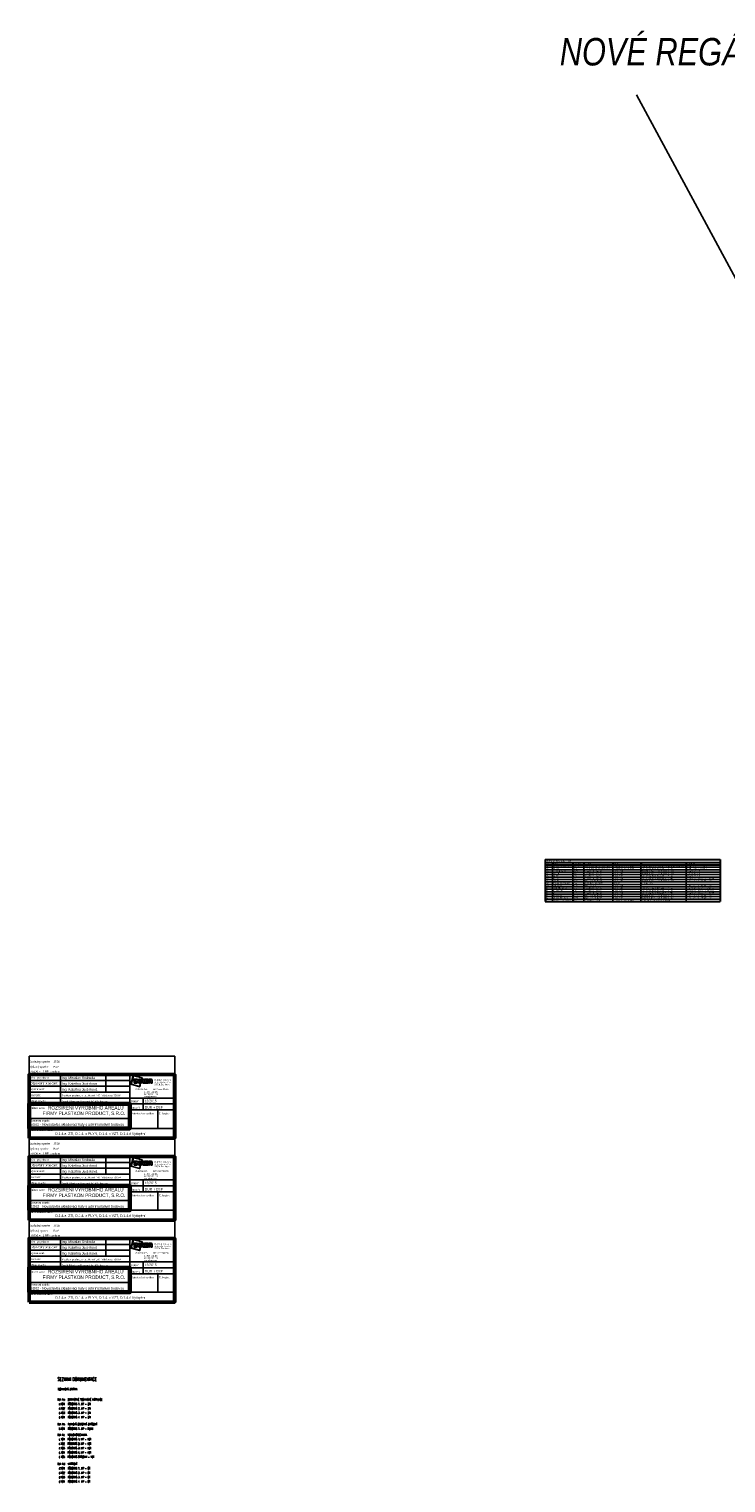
# Model space of a CAD drawing. Header units: millimetres. Extents: x 6435372 to 7248404, y 1559872 to 1886246.
# Tile 1 of 208: x 6435372 to 6506641, y 1716099 to 1864757. Entities that reach past the tile are written whole.
import ezdxf
from ezdxf.enums import TextEntityAlignment as Align

# ---------------------------------------------------------------- set-up
doc = ezdxf.new("R2010")
doc.units = ezdxf.units.MM
doc.layers.add('IN_RAZITKO', color=7, linetype='Continuous')
doc.layers.add('matrice DPS', color=122, linetype='Continuous')
doc.layers.add('LEGENDA', color=7, linetype='Continuous', lineweight=0)
doc.styles.add('ari-rom-uni', font='arial.ttf')
doc.styles.add('ARIAL', font='arial.ttf')
doc.styles.add('INDRA', font='ariali.ttf')
doc.styles.add('ROZPISKA', font='romans.shx')
doc.styles.add('TABULKY', font='isocpeur.ttf')

# ---------------------------------------------------------------- blocks, each defined once
blk = doc.blocks.new('RAZÍTKO VÝKRES')
at = {"layer": 'IN_RAZITKO'}
blk.add_hatch(color=256, dxfattribs=at).paths.add_polyline_path([(-3.87, 7.66), (-3.9, 7.53), (-3.88, 7.53), (-3.84, 7.67), (-4.74, 7.91), (-4.98, 7.02), (-4.08, 6.77), (-3.99, 7.12), (-4.02, 7.12), (-4.1, 6.8), (-4.95, 7.04), (-4.72, 7.88)])
h = blk.add_hatch(color=256, dxfattribs=at)
h.paths.add_polyline_path([(-4.69, 7.53), (-4.79, 7.53), (-4.79, 7.42), (-4.69, 7.42)])
h.paths.add_polyline_path([(-4.53, 7.53), (-4.64, 7.53), (-4.64, 7.12), (-4.53, 7.12)])
h.paths.add_polyline_path([(-4.32, 7.53), (-4.47, 7.53), (-4.47, 7.12), (-4.35, 7.12), (-4.35, 7.38), (-4.19, 7.12), (-4.07, 7.12), (-4.07, 7.53), (-4.19, 7.53), (-4.19, 7.32)])
h.paths.add_polyline_path([(-3.91, 7.53), (-4.02, 7.53), (-4.02, 7.12)])
h.paths.add_polyline_path([(-3.71, 7.53), (-3.88, 7.53), (-3.99, 7.12), (-3.89, 7.12), (-3.89, 7.28), (-3.76, 7.28), (-3.76, 7.12), (-3.64, 7.12), (-3.64, 7.26, 0.414214), (-3.71, 7.33, 0.414214), (-3.64, 7.4), (-3.64, 7.46, 0.414214)])
h.paths.add_polyline_path([(-3.76, 7.42), (-3.76, 7.36), (-3.89, 7.36), (-3.89, 7.42)], flags=16)
h.paths.add_polyline_path([(-3.25, 7.53), (-3.59, 7.53), (-3.59, 7.12), (-3.25, 7.12), (-3.25, 7.22), (-3.47, 7.22), (-3.47, 7.29), (-3.25, 7.29), (-3.25, 7.37), (-3.47, 7.37), (-3.47, 7.42), (-3.25, 7.42)])
h.paths.add_polyline_path([(-2.88, 7.53), (-3.13, 7.53, 0.414214), (-3.2, 7.46), (-3.2, 7.12), (-3.08, 7.12), (-3.08, 7.29), (-2.93, 7.29), (-2.93, 7.12), (-2.81, 7.12), (-2.81, 7.46, 0.414214)])
h.paths.add_polyline_path([(-2.93, 7.42), (-2.93, 7.36), (-3.08, 7.36), (-3.08, 7.42)], flags=16)
at = {"layer": 'IN_RAZITKO', "color": 7}
for p, q in [((-12.19, 8.01), (-12.19, 5.01)), ((-7.56, 8.01), (-7.56, 6.21)), ((-5.11, 2.65), (-5.11, 8.01)), ((-15.39, 7.41), (-5.11, 7.41)), ((-15.39, 6.81), (-5.11, 6.81)), ((-15.39, 6.21), (-5.11, 6.21)), ((-15.39, 5.61), (-5.11, 5.61)), ((-5.11, 5.61), (-0.51, 5.61)), ((-5.11, 5.01), (-0.51, 5.01)), ((-3.73, 5.61), (-3.73, 4.41)), ((-15.39, 3.51), (-5.11, 3.51)), ((-5.11, 4.41), (-0.51, 4.41)), ((-2.22, 4.41), (-2.22, 2.51))]:
    blk.add_line(p, q, dxfattribs=at)
at = {"layer": 'IN_RAZITKO'}
for p, q in [((-4.47, 7.53), (-4.32, 7.53)), ((-4.47, 7.53), (-4.47, 7.12)), ((-4.32, 7.53), (-4.19, 7.32)), ((-4.19, 7.32), (-4.19, 7.53)), ((-4.19, 7.53), (-4.07, 7.53)), ((-4.07, 7.12), (-4.07, 7.53)), ((-4.02, 7.12), (-4.02, 7.53)), ((-3.91, 7.53), (-4.02, 7.12)), ((-4.02, 7.53), (-3.91, 7.53)), ((-3.88, 7.53), (-3.99, 7.12)), ((-3.88, 7.53), (-3.9, 7.53)), ((-3.88, 7.53), (-3.71, 7.53)), ((-3.64, 7.4), (-3.64, 7.46)), ((-3.59, 7.53), (-3.59, 7.12)), ((-3.59, 7.53), (-3.25, 7.53)), ((-3.25, 7.53), (-3.25, 7.42)), ((-3.25, 7.42), (-3.25, 7.53)), ((-3.2, 7.12), (-3.2, 7.46)), ((-3.13, 7.53), (-2.88, 7.53)), ((-2.81, 7.12), (-2.81, 7.46)), ((-4.47, 7.12), (-4.35, 7.12)), ((-4.35, 7.12), (-4.35, 7.38)), ((-4.35, 7.38), (-4.19, 7.12)), ((-4.19, 7.12), (-4.07, 7.12)), ((-3.99, 7.12), (-4.02, 7.12)), ((-3.99, 7.12), (-3.89, 7.12)), ((-3.89, 7.36), (-3.89, 7.42)), ((-3.76, 7.42), (-3.89, 7.42)), ((-3.76, 7.36), (-3.89, 7.36)), ((-3.89, 7.12), (-3.89, 7.28)), ((-3.89, 7.28), (-3.76, 7.28)), ((-3.76, 7.36), (-3.76, 7.42)), ((-3.76, 7.28), (-3.76, 7.12)), ((-3.76, 7.12), (-3.64, 7.12)), ((-3.64, 7.26), (-3.64, 7.12)), ((-3.59, 7.12), (-3.25, 7.12)), ((-3.25, 7.42), (-3.47, 7.42)), ((-3.47, 7.42), (-3.47, 7.37)), ((-3.25, 7.37), (-3.47, 7.37)), ((-3.25, 7.29), (-3.47, 7.29)), ((-3.47, 7.29), (-3.47, 7.22)), ((-3.47, 7.22), (-3.25, 7.22)), ((-3.25, 7.37), (-3.25, 7.29)), ((-3.25, 7.22), (-3.25, 7.12)), ((-3.2, 7.12), (-3.08, 7.12)), ((-2.93, 7.42), (-3.08, 7.42)), ((-3.08, 7.42), (-3.08, 7.36)), ((-3.08, 7.36), (-2.93, 7.36)), ((-2.93, 7.29), (-3.08, 7.29)), ((-3.08, 7.29), (-3.08, 7.12)), ((-2.93, 7.36), (-2.93, 7.42)), ((-2.93, 7.12), (-2.93, 7.29)), ((-2.93, 7.12), (-2.81, 7.12)), ((-5.11, 2.51), (-0.51, 2.51))]:
    blk.add_line(p, q, dxfattribs=at)
at = {"layer": 'IN_RAZITKO', "lineweight": 50}
for points in [[(-15.4, 1.51), (-0.5, 1.51), (-0.5, 8.01), (-15.4, 8.01)], [(-15.39, 1.51), (-0.51, 1.51), (-0.51, 8.01), (-15.39, 8.01)]]:
    blk.add_lwpolyline(points, close=True, dxfattribs=at)
at = {"layer": 'IN_RAZITKO'}
for points in [[(-3.88, 7.53), (-3.84, 7.67), (-4.74, 7.91), (-4.98, 7.02), (-4.08, 6.77), (-3.99, 7.12)], [(-3.9, 7.53), (-3.87, 7.66), (-4.72, 7.88), (-4.95, 7.04), (-4.1, 6.8), (-4.02, 7.12)]]:
    blk.add_lwpolyline(points, dxfattribs=at)
for points in [[(-4.79, 7.42), (-4.69, 7.42), (-4.69, 7.53), (-4.79, 7.53)], [(-4.64, 7.12), (-4.53, 7.12), (-4.53, 7.53), (-4.64, 7.53)]]:
    blk.add_lwpolyline(points, close=True, dxfattribs=at)
at = {"layer": 'IN_RAZITKO', "lineweight": 60}
blk.add_lwpolyline([(-15.39, 2.51), (-5.11, 2.51), (-5.11, 5.01), (-15.39, 5.01)], close=True, dxfattribs=at)
at = {"layer": 'IN_RAZITKO'}
for centre, start, end in [((-3.71, 7.46), 0, 90), ((-3.13, 7.46), 90, 180), ((-2.88, 7.46), 0, 90), ((-3.71, 7.4), 270, 0), ((-3.71, 7.26), 0, 90)]:
    blk.add_arc(centre, 0.07, start, end, dxfattribs=at)
at = {"layer": 'IN_RAZITKO', "style": 'ARIAL'}
for s, p in [('Výškový systém   :', (-15.4, 8.9)), ('Souřadný systém :', (-15.4, 9.43)), ('± 0,000 =', (-15.4, 8.42))]:
    blk.add_text(s, height=0.2, dxfattribs=at).set_placement(p, align=Align.TOP_LEFT)
at = {"layer": 'IN_RAZITKO', "color": 3, "style": 'ARIAL'}
for s, p in [('JTSK', (-12.9, 9.43)), ('BpV', (-12.9, 8.9))]:
    blk.add_text(s, height=0.2, dxfattribs=at).set_placement(p, align=Align.TOP_LEFT)
at = {"layer": 'IN_RAZITKO', "color": 7, "style": 'ari-rom-uni', "width": 0.9}
for s, p in [('Ved. projektant:', (-15.25, 7.58)), ('Vypracoval:', (-15.25, 6.42)), ('Odpovědný projektant:', (-15.25, 7.02)), ('Investor:', (-15.25, 5.8)), ('Místo stavby:', (-15.25, 5.19)), ('Název akce:', (-15.25, 4.5)), ('Stupeň:', (-4.97, 4.51)), ('Datum:', (-4.97, 5.18)), ('Stavební objekt:', (-15.25, 3.2)), ('Autorizační razítko:', (-4.96, 3.93)), ('Č. kopie:', (-2.13, 3.93)), ('Část dokumentace:', (-15.25, 2.23))]:
    blk.add_text(s, height=0.2, dxfattribs=at).set_placement(p)
at = {"layer": 'IN_RAZITKO', "style": 'ari-rom-uni', "width": 1.3}
blk.add_text('INREA', height=0.142, dxfattribs=at).set_placement((-2.58, 7.33), align=Align.BOTTOM_LEFT)
at = {"layer": 'IN_RAZITKO', "style": 'ari-rom-uni'}
for s, p in [('                 Pro s.r.o.', (-2.58, 7.33)), ('IČ 267 83 355           DIČ CZ26783355', (-4.56, 6.4)), ('tel: 585 001 160', (-3.66, 6.12)), ('fax: 585 001 161', (-3.66, 5.9)), ('785 01 Šternberk', (-2.58, 6.88)), ('U Horní brány 31/7', (-2.58, 7.1)), ('inrea@inrea.cz', (-3.66, 5.67))]:
    blk.add_text(s, height=0.1425, dxfattribs=at).set_placement(p, align=Align.BOTTOM_LEFT)
at = {"layer": 'IN_RAZITKO', "color": 3, "style": 'ARIAL'}
blk.add_attdef('NULA', (-14.01, 8.23), '', height=0.2, dxfattribs=at)
at = {"layer": 'IN_RAZITKO', "style": 'ari-rom-uni', "width": 0.9, "flags": 12}
for tag, p, height in [('VEDOUCÍ-PROJEKTANT', (-12.05, 7.55), 0.25), ('VYPRACOVAL', (-12.05, 6.36), 0.25), ('ODPOVĚDNÝ-PROJEKTANT', (-12.05, 6.96), 0.25), ('INVESTOR', (-12.05, 5.77), 0.2), ('MÍSTO', (-12.05, 5.15), 0.25), ('DATUM', (-3.58, 5.19), 0.25), ('STUPEŇ', (-3.56, 4.47), 0.25)]:
    blk.add_attdef(tag, p, '', height=height, dxfattribs=at)
at = {"layer": 'IN_RAZITKO', "style": 'ari-rom-uni', "width": 0.95, "flags": 12}
for tag, p in [('NÁZEV-1', (-10.25, 4.44)), ('NÁZEV-2', (-10.25, 3.88))]:
    blk.add_attdef(tag, text='', height=0.35, dxfattribs=at).set_placement(p, align=Align.CENTER)
at = {"layer": 'IN_RAZITKO', "style": 'ari-rom-uni'}
for tag, p in [('OBJEKT', (-11.25, 2.85)), ('DOKUMENTACE', (-11.26, 1.84))]:
    blk.add_attdef(tag, p, '', height=0.25, dxfattribs=at)

msp = doc.modelspace()

# ---------------------------------------------------------------- linework, layer by layer
for p, q in [((6435371.6, 1757853.1), (6435371.6, 1759728)), ((6435371.6, 1759728), (6450271.3, 1759728)), ((6450271.3, 1757853.1), (6450271.3, 1759728)), ((6435371.6, 1749473.3), (6435371.6, 1751348.1)), ((6435371.6, 1751348.1), (6450271.3, 1751348.1)), ((6450271.3, 1749473.3), (6450271.3, 1751348.1)), ((6435371.6, 1741093.5), (6435371.6, 1742968.3)), ((6435371.6, 1742968.3), (6450271.3, 1742968.3)), ((6450271.3, 1741093.5), (6450271.3, 1742968.3))]:
    msp.add_line(p, q)
at = {"layer": 'matrice DPS', "color": 1, "ltscale": 400}
msp.add_line((6497483.7, 1858022.4), (6568923.8, 1725696.1), dxfattribs=at)
at = {"layer": 'matrice DPS', "lineweight": 30}
for p, q in [((6488166, 1779846.9), (6506050.1, 1779846.9)), ((6488166, 1779846.9), (6488166, 1779546.9)), ((6488166, 1779546.9), (6488166, 1779296.9)), ((6488166, 1779546.9), (6488891, 1779546.9)), ((6488891, 1779546.9), (6490991, 1779546.9)), ((6488891, 1779546.9), (6488891, 1779296.9)), ((6490991, 1779546.9), (6492111.9, 1779546.9)), ((6490991, 1779546.9), (6490991, 1779296.9)), ((6492111.9, 1779546.9), (6495086.9, 1779546.9)), ((6492111.9, 1779546.9), (6492111.9, 1779296.9)), ((6495086.9, 1779546.9), (6497936.9, 1779546.9)), ((6495086.9, 1779546.9), (6495086.9, 1779296.9)), ((6497936.9, 1779546.9), (6502575.1, 1779546.9)), ((6497936.9, 1779546.9), (6497936.9, 1779296.9)), ((6502575.1, 1779546.9), (6506050.1, 1779546.9)), ((6502575.1, 1779546.9), (6502575.1, 1779296.9)), ((6506050.1, 1779846.9), (6506050.1, 1779546.9)), ((6506050.1, 1779546.9), (6506050.1, 1779296.9)), ((6488166, 1779296.9), (6488166, 1775546.9)), ((6488166, 1779296.9), (6488891, 1779296.9)), ((6488891, 1779296.9), (6490991, 1779296.9)), ((6490991, 1779296.9), (6492111.9, 1779296.9)), ((6492111.9, 1779296.9), (6495086.9, 1779296.9)), ((6495086.9, 1779296.9), (6497936.9, 1779296.9)), ((6497936.9, 1779296.9), (6502575.1, 1779296.9)), ((6502575.1, 1779296.9), (6506050.1, 1779296.9)), ((6506050.1, 1779296.9), (6506050.1, 1775546.9)), ((6488166, 1775546.9), (6488891, 1775546.9)), ((6488891, 1775546.9), (6490991, 1775546.9)), ((6490991, 1775546.9), (6492111.9, 1775546.9)), ((6492111.9, 1775546.9), (6495086.9, 1775546.9)), ((6495086.9, 1775546.9), (6497936.9, 1775546.9)), ((6497936.9, 1775546.9), (6502575.1, 1775546.9)), ((6502575.1, 1775546.9), (6506050.1, 1775546.9))]:
    msp.add_line(p, q, dxfattribs=at)
at = {"layer": 'matrice DPS'}
for p, q in [((6488166, 1779046.9), (6488891, 1779046.9)), ((6488166, 1778796.9), (6488891, 1778796.9)), ((6488166, 1778546.9), (6488891, 1778546.9)), ((6488166, 1778296.9), (6488891, 1778296.9)), ((6488166, 1778046.9), (6488891, 1778046.9)), ((6488891, 1779296.9), (6488891, 1775546.9)), ((6488891, 1779046.9), (6490991, 1779046.9)), ((6488891, 1778796.9), (6490991, 1778796.9)), ((6488891, 1778546.9), (6490991, 1778546.9)), ((6488891, 1778296.9), (6490991, 1778296.9)), ((6488891, 1778046.9), (6490991, 1778046.9)), ((6490991, 1779296.9), (6490991, 1775546.9)), ((6490991, 1779046.9), (6492111.9, 1779046.9)), ((6490991, 1778796.9), (6492111.9, 1778796.9)), ((6490991, 1778546.9), (6492111.9, 1778546.9)), ((6490991, 1778296.9), (6492111.9, 1778296.9)), ((6490991, 1778046.9), (6492111.9, 1778046.9)), ((6492111.9, 1779296.9), (6492111.9, 1775546.9)), ((6492111.9, 1779046.9), (6495086.9, 1779046.9)), ((6492111.9, 1778796.9), (6495086.9, 1778796.9)), ((6492111.9, 1778546.9), (6495086.9, 1778546.9)), ((6492111.9, 1778296.9), (6495086.9, 1778296.9)), ((6492111.9, 1778046.9), (6495086.9, 1778046.9)), ((6495086.9, 1779296.9), (6495086.9, 1775546.9)), ((6495086.9, 1779046.9), (6497936.9, 1779046.9)), ((6495086.9, 1778796.9), (6497936.9, 1778796.9)), ((6495086.9, 1778546.9), (6497936.9, 1778546.9)), ((6495086.9, 1778296.9), (6497936.9, 1778296.9)), ((6495086.9, 1778046.9), (6497936.9, 1778046.9)), ((6497936.9, 1779296.9), (6497936.9, 1775546.9)), ((6497936.9, 1779046.9), (6502575.1, 1779046.9)), ((6497936.9, 1778796.9), (6502575.1, 1778796.9)), ((6497936.9, 1778546.9), (6502575.1, 1778546.9)), ((6497936.9, 1778296.9), (6502575.1, 1778296.9)), ((6497936.9, 1778046.9), (6502575.1, 1778046.9)), ((6502575.1, 1779296.9), (6502575.1, 1775546.9)), ((6502575.1, 1779046.9), (6506050.1, 1779046.9)), ((6502575.1, 1778796.9), (6506050.1, 1778796.9)), ((6502575.1, 1778546.9), (6506050.1, 1778546.9)), ((6502575.1, 1778296.9), (6506050.1, 1778296.9)), ((6502575.1, 1778046.9), (6506050.1, 1778046.9)), ((6488166, 1777796.9), (6488891, 1777796.9)), ((6488166, 1777546.9), (6488891, 1777546.9)), ((6488166, 1777296.9), (6488891, 1777296.9)), ((6488166, 1777046.9), (6488891, 1777046.9)), ((6488166, 1776796.9), (6488891, 1776796.9)), ((6488166, 1776546.9), (6488891, 1776546.9)), ((6488891, 1777796.9), (6490991, 1777796.9)), ((6488891, 1777546.9), (6490991, 1777546.9)), ((6488891, 1777296.9), (6490991, 1777296.9)), ((6488891, 1777046.9), (6490991, 1777046.9)), ((6488891, 1776796.9), (6490991, 1776796.9)), ((6488891, 1776546.9), (6490991, 1776546.9)), ((6490991, 1777796.9), (6492111.9, 1777796.9)), ((6490991, 1777546.9), (6492111.9, 1777546.9)), ((6490991, 1777296.9), (6492111.9, 1777296.9)), ((6490991, 1777046.9), (6492111.9, 1777046.9)), ((6490991, 1776796.9), (6492111.9, 1776796.9)), ((6490991, 1776546.9), (6492111.9, 1776546.9)), ((6492111.9, 1777796.9), (6495086.9, 1777796.9)), ((6492111.9, 1777546.9), (6495086.9, 1777546.9)), ((6492111.9, 1777296.9), (6495086.9, 1777296.9)), ((6492111.9, 1777046.9), (6495086.9, 1777046.9)), ((6492111.9, 1776796.9), (6495086.9, 1776796.9)), ((6492111.9, 1776546.9), (6495086.9, 1776546.9)), ((6495086.9, 1777796.9), (6497936.9, 1777796.9)), ((6495086.9, 1777546.9), (6497936.9, 1777546.9)), ((6495086.9, 1777296.9), (6497936.9, 1777296.9)), ((6495086.9, 1777046.9), (6497936.9, 1777046.9)), ((6495086.9, 1776796.9), (6497936.9, 1776796.9)), ((6495086.9, 1776546.9), (6497936.9, 1776546.9)), ((6497936.9, 1777796.9), (6502575.1, 1777796.9)), ((6497936.9, 1777546.9), (6502575.1, 1777546.9)), ((6497936.9, 1777296.9), (6502575.1, 1777296.9)), ((6497936.9, 1777046.9), (6502575.1, 1777046.9)), ((6497936.9, 1776796.9), (6502575.1, 1776796.9)), ((6497936.9, 1776546.9), (6502575.1, 1776546.9)), ((6502575.1, 1777796.9), (6506050.1, 1777796.9)), ((6502575.1, 1777546.9), (6506050.1, 1777546.9)), ((6502575.1, 1777296.9), (6506050.1, 1777296.9)), ((6502575.1, 1777046.9), (6506050.1, 1777046.9)), ((6502575.1, 1776796.9), (6506050.1, 1776796.9)), ((6502575.1, 1776546.9), (6506050.1, 1776546.9)), ((6488166, 1776296.9), (6488891, 1776296.9)), ((6488166, 1776046.9), (6488891, 1776046.9)), ((6488166, 1775796.9), (6488891, 1775796.9)), ((6488891, 1776296.9), (6490991, 1776296.9)), ((6488891, 1776046.9), (6490991, 1776046.9)), ((6488891, 1775796.9), (6490991, 1775796.9)), ((6490991, 1776296.9), (6492111.9, 1776296.9)), ((6490991, 1776046.9), (6492111.9, 1776046.9)), ((6490991, 1775796.9), (6492111.9, 1775796.9)), ((6492111.9, 1776296.9), (6495086.9, 1776296.9)), ((6492111.9, 1776046.9), (6495086.9, 1776046.9)), ((6492111.9, 1775796.9), (6495086.9, 1775796.9)), ((6495086.9, 1776296.9), (6497936.9, 1776296.9)), ((6495086.9, 1776046.9), (6497936.9, 1776046.9)), ((6495086.9, 1775796.9), (6497936.9, 1775796.9)), ((6497936.9, 1776296.9), (6502575.1, 1776296.9)), ((6497936.9, 1776046.9), (6502575.1, 1776046.9)), ((6497936.9, 1775796.9), (6502575.1, 1775796.9)), ((6502575.1, 1776296.9), (6506050.1, 1776296.9)), ((6502575.1, 1776046.9), (6506050.1, 1776046.9)), ((6502575.1, 1775796.9), (6506050.1, 1775796.9))]:
    msp.add_line(p, q, dxfattribs=at)

# ---------------------------------------------------------------- block references
ref = msp.add_blockref('RAZÍTKO VÝKRES', (6450771.3, 1749843.1), dxfattribs=dict(xscale=1000, yscale=1000, zscale=1000))
ref.add_attrib('VEDOUCÍ-PROJEKTANT', 'Ing. Miroslav Svoboda', (6438718.5, 1757396.4), dxfattribs={"layer": 'IN_RAZITKO', "height": 250, "style": 'ari-rom-uni', "width": 0.9})
ref.add_attrib('ODPOVĚDNÝ-PROJEKTANT', 'Ing. Kateřina Juránková', (6438718.5, 1756807.4), dxfattribs={"layer": 'IN_RAZITKO', "height": 250, "style": 'ari-rom-uni', "width": 0.9})
ref.add_attrib('VYPRACOVAL', 'Ing. Kateřina Juránková', (6438718.5, 1756206.6), dxfattribs={"layer": 'IN_RAZITKO', "height": 250, "style": 'ari-rom-uni', "width": 0.9})
ref.add_attrib('INVESTOR', 'Plastkon product, s.r.o., Hlavní 147, Mikulovice 790 84', (6438718.5, 1755617.6), dxfattribs={"layer": 'IN_RAZITKO', "height": 180, "style": 'ari-rom-uni', "width": 0.8})
ref.add_attrib('MÍSTO', 'Areál Plastkon Product, kú Mikulovice', (6438718.5, 1754992.5), dxfattribs={"layer": 'IN_RAZITKO', "height": 200, "style": 'ari-rom-uni'})
ref.add_attrib('NÁZEV-1', 'ROZŠÍŘENÍ VÝROBNÍHO AREÁLU ', dxfattribs={"layer": 'IN_RAZITKO', "height": 350, "style": 'ari-rom-uni', "width": 0.95}).set_placement((6441235.8, 1754281.1), align=Align.CENTER)
ref.add_attrib('NÁZEV-2', 'FIRMY PLASTKON PRODUCT, S.R.O.', dxfattribs={"layer": 'IN_RAZITKO', "height": 350, "style": 'ari-rom-uni', "width": 0.95}).set_placement((6440984.3, 1753718.9), align=Align.CENTER)
ref.add_attrib('DATUM', '12/2015', (6447186.5, 1755028.5), dxfattribs={"layer": 'IN_RAZITKO', "height": 250, "style": 'ari-rom-uni', "width": 0.9})
ref.add_attrib('DOKUMENTACE', '                                                                 D.1.4.a  ZTI, D.1.4. b PLYN, D.1.4. c VZT, D.1.4.d Vytápění', dxfattribs={"layer": 'IN_RAZITKO', "height": 250, "style": 'ari-rom-uni'}).set_placement((6439511.7, 1751685.4), align=Align.CENTER)
ref.add_attrib('STUPEŇ', 'DUR + DSP', (6447215.6, 1754376.5), dxfattribs={"layer": 'IN_RAZITKO', "height": 250, "style": 'ari-rom-uni', "width": 0.9})
ref.add_attrib('OBJEKT', 'SO02 - Novostavba skladovací haly s administrativní budovou', (6435506.2, 1752628.8), dxfattribs={"layer": 'IN_RAZITKO', "height": 250, "style": 'ari-rom-uni'})
ref.add_attrib('NULA', '1 NP- podlaha', (6436759.4, 1758070.2), dxfattribs={"layer": 'IN_RAZITKO', "color": 3, "height": 200, "style": 'ARIAL'})
ref = msp.add_blockref('RAZÍTKO VÝKRES', (6450771.3, 1741463.3), dxfattribs=dict(xscale=1000, yscale=1000, zscale=1000))
ref.add_attrib('VEDOUCÍ-PROJEKTANT', 'Ing. Miroslav Svoboda', (6438718.5, 1749016.6), dxfattribs={"layer": 'IN_RAZITKO', "height": 250, "style": 'ari-rom-uni', "width": 0.9})
ref.add_attrib('ODPOVĚDNÝ-PROJEKTANT', 'Ing. Kateřina Juránková', (6438718.5, 1748427.6), dxfattribs={"layer": 'IN_RAZITKO', "height": 250, "style": 'ari-rom-uni', "width": 0.9})
ref.add_attrib('VYPRACOVAL', 'Ing. Kateřina Juránková', (6438718.5, 1747826.8), dxfattribs={"layer": 'IN_RAZITKO', "height": 250, "style": 'ari-rom-uni', "width": 0.9})
ref.add_attrib('INVESTOR', 'Plastkon product, s.r.o., Hlavní 147, Mikulovice 790 84', (6438718.5, 1747237.7), dxfattribs={"layer": 'IN_RAZITKO', "height": 180, "style": 'ari-rom-uni', "width": 0.8})
ref.add_attrib('MÍSTO', 'Areál Plastkon Product, kú Mikulovice', (6438718.5, 1746612.7), dxfattribs={"layer": 'IN_RAZITKO', "height": 200, "style": 'ari-rom-uni'})
ref.add_attrib('NÁZEV-1', 'ROZŠÍŘENÍ VÝROBNÍHO AREÁLU ', dxfattribs={"layer": 'IN_RAZITKO', "height": 350, "style": 'ari-rom-uni', "width": 0.95}).set_placement((6441235.8, 1745901.3), align=Align.CENTER)
ref.add_attrib('NÁZEV-2', 'FIRMY PLASTKON PRODUCT, S.R.O.', dxfattribs={"layer": 'IN_RAZITKO', "height": 350, "style": 'ari-rom-uni', "width": 0.95}).set_placement((6440984.3, 1745339.1), align=Align.CENTER)
ref.add_attrib('DATUM', '12/2015', (6447186.5, 1746648.7), dxfattribs={"layer": 'IN_RAZITKO', "height": 250, "style": 'ari-rom-uni', "width": 0.9})
ref.add_attrib('DOKUMENTACE', '                                                                 D.1.4.a  ZTI, D.1.4. b PLYN, D.1.4. c VZT, D.1.4.d Vytápění', dxfattribs={"layer": 'IN_RAZITKO', "height": 250, "style": 'ari-rom-uni'}).set_placement((6439511.7, 1743305.5), align=Align.CENTER)
ref.add_attrib('STUPEŇ', 'DUR + DSP', (6447215.6, 1745996.7), dxfattribs={"layer": 'IN_RAZITKO', "height": 250, "style": 'ari-rom-uni', "width": 0.9})
ref.add_attrib('OBJEKT', 'SO02 - Novostavba skladovací haly s administrativní budovou', (6435506.2, 1744249), dxfattribs={"layer": 'IN_RAZITKO', "height": 250, "style": 'ari-rom-uni'})
ref.add_attrib('NULA', '1 NP- podlaha', (6436759.4, 1749690.4), dxfattribs={"layer": 'IN_RAZITKO', "color": 3, "height": 200, "style": 'ARIAL'})
ref = msp.add_blockref('RAZÍTKO VÝKRES', (6450771.3, 1733083.5), dxfattribs=dict(xscale=1000, yscale=1000, zscale=1000))
ref.add_attrib('VEDOUCÍ-PROJEKTANT', 'Ing. Miroslav Svoboda', (6438718.5, 1740636.8), dxfattribs={"layer": 'IN_RAZITKO', "height": 250, "style": 'ari-rom-uni', "width": 0.9})
ref.add_attrib('ODPOVĚDNÝ-PROJEKTANT', 'Ing. Kateřina Juránková', (6438718.5, 1740047.7), dxfattribs={"layer": 'IN_RAZITKO', "height": 250, "style": 'ari-rom-uni', "width": 0.9})
ref.add_attrib('VYPRACOVAL', 'Ing. Kateřina Juránková', (6438718.5, 1739446.9), dxfattribs={"layer": 'IN_RAZITKO', "height": 250, "style": 'ari-rom-uni', "width": 0.9})
ref.add_attrib('INVESTOR', 'Plastkon product, s.r.o., Hlavní 147, Mikulovice 790 84', (6438718.5, 1738857.9), dxfattribs={"layer": 'IN_RAZITKO', "height": 180, "style": 'ari-rom-uni', "width": 0.8})
ref.add_attrib('MÍSTO', 'Areál Plastkon Product, kú Mikulovice', (6438718.5, 1738232.8), dxfattribs={"layer": 'IN_RAZITKO', "height": 200, "style": 'ari-rom-uni'})
ref.add_attrib('NÁZEV-1', 'ROZŠÍŘENÍ VÝROBNÍHO AREÁLU ', dxfattribs={"layer": 'IN_RAZITKO', "height": 350, "style": 'ari-rom-uni', "width": 0.95}).set_placement((6441235.8, 1737521.5), align=Align.CENTER)
ref.add_attrib('NÁZEV-2', 'FIRMY PLASTKON PRODUCT, S.R.O.', dxfattribs={"layer": 'IN_RAZITKO', "height": 350, "style": 'ari-rom-uni', "width": 0.95}).set_placement((6440984.3, 1736959.2), align=Align.CENTER)
ref.add_attrib('DATUM', '12/2015', (6447186.5, 1738268.9), dxfattribs={"layer": 'IN_RAZITKO', "height": 250, "style": 'ari-rom-uni', "width": 0.9})
ref.add_attrib('DOKUMENTACE', '                                                                 D.1.4.a  ZTI, D.1.4. b PLYN, D.1.4. c VZT, D.1.4.d Vytápění', dxfattribs={"layer": 'IN_RAZITKO', "height": 250, "style": 'ari-rom-uni'}).set_placement((6439511.7, 1734925.7), align=Align.CENTER)
ref.add_attrib('STUPEŇ', 'DUR + DSP', (6447215.6, 1737616.8), dxfattribs={"layer": 'IN_RAZITKO', "height": 250, "style": 'ari-rom-uni', "width": 0.9})
ref.add_attrib('OBJEKT', 'SO02 - Novostavba skladovací haly s administrativní budovou', (6435506.2, 1735869.2), dxfattribs={"layer": 'IN_RAZITKO', "height": 250, "style": 'ari-rom-uni'})
ref.add_attrib('NULA', '1 NP- podlaha', (6436759.4, 1741310.6), dxfattribs={"layer": 'IN_RAZITKO', "color": 3, "height": 200, "style": 'ARIAL'})

# ---------------------------------------------------------------- texts
at = {"layer": 'LEGENDA', "color": 7, "linetype": 'ByBlock', "lineweight": 30, "style": 'ROZPISKA', "width": 0.6}
msp.add_text('SEZNAM DOKUMENTACE', height=350, dxfattribs=at).set_placement((6438290.1, 1726529.5))
at = {"layer": 'LEGENDA', "color": 7, "linetype": 'ByBlock', "lineweight": 25, "style": 'ROZPISKA', "width": 0.6}
for s, p in [('TECHNICKÁ ZPRÁVA', (6438290.1, 1725586.8)), ('D.1.4.a   ZDRAVOTNĚ TECHNICKÉ INSTALACE', (6438290.1, 1724515.1)), ('a.101   PŮDORYS 1. NP - ZTI', (6438423.8, 1724065.1)), ('a.102   PŮDORYS 2. NP - ZTI', (6438423.8, 1723615.1)), ('a.103   PŮDORYS 3. NP - ZTI', (6438423.8, 1723165.1)), ('a.104   PŮDORYS 4. NP - ZTI', (6438423.8, 1722715.1)), ('D.1.4.b   PLYNOVÁ ODBĚRNÁ ZAŘÍZENÍ', (6438290.1, 1721989.7)), ('b.101   PŮDORYS 1. NP - PLYN', (6438423.8, 1721539.7)), ('D.1.4.c   VZDUCHOTECHNIKA', (6438290.1, 1720909.3)), ('c.101   PŮDORYS 1. NP - VZT', (6438423.8, 1720459.3)), ('c.102   PŮDORYS 2. NP - VZT', (6438423.8, 1720009.3)), ('c.103   PŮDORYS 3. NP - VZT', (6438423.8, 1719559.3)), ('c.104   PŮDORYS 4. NP - VZT', (6438423.8, 1719109.3)), ('c.105   PŮDORYS STŘECHY - VZT', (6438423.8, 1718659.3)), ('D.1.4.d   VYTÁPĚNÍ', (6438290.1, 1717933)), ('d.101   PŮDORYS 1. NP - ÚT', (6438423.8, 1717483)), ('d.102   PŮDORYS 2. NP - ÚT', (6438423.8, 1717033)), ('d.103   PŮDORYS 3. NP - ÚT', (6438423.8, 1716583)), ('d.104   PŮDORYS 4. NP - ÚT', (6438423.8, 1716133))]:
    msp.add_text(s, height=210, dxfattribs=at).set_placement(p)
at = {"layer": 'matrice DPS', "color": 1, "ltscale": 400, "style": 'INDRA', "width": 0.8}
msp.add_text('NOVÉ REGÁLY - PŮDORYS HALY - SAMOSTATNÝ SOUBOR PRO PLYN', height=2812.5, dxfattribs=at).set_placement((6489652.1, 1861035.1))
at = {"layer": 'matrice DPS', "style": 'TABULKY'}
for s, height, p in [('Číslo', 125, (6488216, 1779359.4)), ('LEGENDA MÍSTNOSTÍ 1NP', 150, (6488216, 1779621.9)), ('Jméno', 125, (6488941, 1779359.4)), ('Plocha [m²]', 125, (6491041, 1779359.4)), ('Podlaha', 125, (6492161.9, 1779359.4)), ('Stěny', 125, (6495136.9, 1779359.4)), ('Strop', 125, (6497986.9, 1779359.4)), ('Poznámka', 125, (6502625.1, 1779359.4)), ('101', 125, (6488216, 1779109.4)), ('102', 125, (6488216, 1778859.4)), ('103', 125, (6488216, 1778609.4)), ('104', 125, (6488216, 1778359.4)), ('105', 125, (6488216, 1778109.4)), ('106', 125, (6488216, 1777859.4)), ('VSTUPNÍ HALA', 125, (6488941, 1778609.4)), ('VRÁTNICE', 125, (6488941, 1778359.4)), ('WC TP', 125, (6488941, 1777859.4)), ('SKLADOVACÍ HALA', 125, (6488941, 1779109.4)), ('SKLAD', 125, (6488941, 1778859.4)), ('ŠATNA', 125, (6488941, 1778109.4)), ('3,95', 125, (6491041, 1777859.4)), ('26,83', 125, (6491041, 1778609.4)), ('2,82', 125, (6491041, 1778109.4)), ('907,43', 125, (6491041, 1779109.4)), ('9,72', 125, (6491041, 1778359.4)), ('8,96', 125, (6491041, 1778859.4)), ('DRÁTKOBETONOVÁ ŽB DESKA', 125, (6492161.9, 1779109.4)), ('DRÁTKOBETONOVÁ ŽB DESKA', 125, (6492161.9, 1778859.4)), ('KERAMICKÁ DLAŽBA', 125, (6492161.9, 1778609.4)), ('KERAMICKÁ DLAŽBA', 125, (6492161.9, 1778359.4)), ('KERAMICKÁ DLAŽBA', 125, (6492161.9, 1778109.4)), ('KERAMICKÁ DLAŽBA', 125, (6492161.9, 1777859.4)), ('TEPELNĚ IZOLAČNÍ PANEL', 125, (6495136.9, 1779109.4)), ('TEPELNĚ IZOLAČNÍ PANEL', 125, (6495136.9, 1778859.4)), ('SDK DESKA', 125, (6495136.9, 1778609.4)), ('SDK DESKA', 125, (6495136.9, 1778359.4)), ('SDK DESKA', 125, (6495136.9, 1778109.4)), ('SDK DESKA', 125, (6495136.9, 1777859.4)), ('STŘEŠNÍ PLÁŠŤ / SDK DESKA PROTIPOŽÁRNÍ 12,5 mm', 125, (6497986.9, 1779109.4)), ('SDK DESKA PROTIPOŽÁRNÍ tl. 15 mm', 125, (6497986.9, 1778859.4)), ('SDK DESKA PROTIPOŽÁRNÍ tl. 15 mm', 125, (6497986.9, 1778109.4)), ('SDK DESKA PROTIPOŽÁRNÍ tl. 15 mm', 125, (6497986.9, 1777859.4)), ('MINERÁLNÍ KAZETOVÝ PODHLED, EI30', 125, (6497986.9, 1778609.4)), ('MINERÁLNÍ KAZETOVÝ PODHLED, EI30', 125, (6497986.9, 1778359.4)), ('ZDĚNÝ SOKL v. 600 mm', 125, (6502625.1, 1779109.4)), ('ZDĚNÝ SOKL v. 600 mm', 125, (6502625.1, 1778859.4)), ('KERAMICKÝ SOKL', 125, (6502625.1, 1778609.4)), ('KERAMICKÝ SOKL', 125, (6502625.1, 1778359.4)), ('KERAMICKÝ SOKL', 125, (6502625.1, 1778109.4)), ('KERAMICKÝ OBKLAD v. 2000 mm', 125, (6502625.1, 1777859.4)), ('107', 125, (6488216, 1777609.4)), ('108', 125, (6488216, 1777359.4)), ('109', 125, (6488216, 1777109.4)), ('110', 125, (6488216, 1776859.4)), ('111', 125, (6488216, 1776609.4)), ('112', 125, (6488216, 1776359.4)), ('VÝTAHOVÁ ŠACHTA', 125, (6488941, 1777359.4)), ('WC PŘEDSÍŇ', 125, (6488941, 1776609.4)), ('WC', 125, (6488941, 1776359.4)), ('TECH. MÍSTNOST', 125, (6488941, 1776859.4)), ('SCHODIŠTĚ', 125, (6488941, 1777109.4)), ('CHODBA', 125, (6488941, 1777609.4)), ('25,48', 125, (6491041, 1777609.4)), ('2,55', 125, (6491041, 1777359.4)), ('6,25', 125, (6491041, 1776859.4)), ('13,02', 125, (6491041, 1777109.4)), ('1,74', 125, (6491041, 1776609.4)), ('1,67', 125, (6491041, 1776359.4)), ('VINYLOVÁ PODLAHA', 125, (6492161.9, 1777609.4)), ('VINYLOVÉ DÍLCE', 125, (6492161.9, 1777109.4)), ('BETONOVÁ MAZANINA', 125, (6492161.9, 1777359.4)), ('KERAMICKÁ DLAŽBA', 125, (6492161.9, 1776859.4)), ('KERAMICKÁ DLAŽBA', 125, (6492161.9, 1776609.4)), ('KERAMICKÁ DLAŽBA', 125, (6492161.9, 1776359.4)), ('SDK DESKA', 125, (6495136.9, 1777609.4)), ('SDK DESKA', 125, (6495136.9, 1777109.4)), ('SDK DESKA', 125, (6495136.9, 1776859.4)), ('SDK DESKA', 125, (6495136.9, 1776609.4)), ('SDK DESKA', 125, (6495136.9, 1776359.4)), ('OMÍTKA', 125, (6495136.9, 1777359.4)), ('STŘEŠNÍ PLÁŠŤ', 125, (6497986.9, 1777359.4)), ('SDK DESKA PROTIPOŽÁRNÍ tl. 15 mm', 125, (6497986.9, 1776859.4)), ('SDK DESKA PROTIPOŽÁRNÍ tl. 15 mm', 125, (6497986.9, 1776609.4)), ('SDK DESKA PROTIPOŽÁRNÍ tl. 15 mm', 125, (6497986.9, 1776359.4)), ('MINERÁLNÍ KAZETOVÝ PODHLED, EI30', 125, (6497986.9, 1777609.4)), ('PLASTOVÉ PODLAHOVÉ LIŠTY', 125, (6502625.1, 1777609.4)), ('PLASTOVÉ PODLAHOVÉ LIŠTY', 125, (6502625.1, 1777109.4)), ('KERAMICKÝ OBKLAD v. 2000 mm', 125, (6502625.1, 1776859.4)), ('KERAMICKÝ OBKLAD v. 1500 mm', 125, (6502625.1, 1776609.4)), ('KERAMICKÝ OBKLAD v. 2000 mm', 125, (6502625.1, 1776359.4)), ('113', 125, (6488216, 1776109.4)), ('114', 125, (6488216, 1775859.4)), ('115', 125, (6488216, 1775609.4)), ('ZASTŘEŠENÁ RAMPA', 125, (6488941, 1775609.4)), ('ŠKOLÍCÍ MÍSTNOST', 125, (6488941, 1775859.4)), ('KANCELÁŘ', 125, (6488941, 1776109.4)), ('39,36', 125, (6491041, 1775859.4)), ('15,22', 125, (6491041, 1776109.4)), ('184,5', 125, (6491041, 1775609.4)), ('VINYLOVÁ PODLAHA', 125, (6492161.9, 1776109.4)), ('VINYLOVÁ PODLAHA', 125, (6492161.9, 1775859.4)), ('BETONOVÁ DESKA', 125, (6492161.9, 1775609.4)), ('TEPELNĚ IZOLAČNÍ PANEL', 125, (6495136.9, 1775609.4)), ('SDK DESKA', 125, (6495136.9, 1776109.4)), ('SDK DESKA', 125, (6495136.9, 1775859.4)), ('STŘECHA Z TRAPÉZOVÉHO PLECHU', 125, (6497986.9, 1775609.4)), ('MINERÁLNÍ KAZETOVÝ PODHLED, EI45', 125, (6497986.9, 1776109.4)), ('MINERÁLNÍ KAZETOVÝ PODHLED, EI45', 125, (6497986.9, 1775859.4)), ('PLASTOVÉ PODLAHOVÉ LIŠTY', 125, (6502625.1, 1776109.4)), ('PLASTOVÉ PODLAHOVÉ LIŠTY', 125, (6502625.1, 1775859.4))]:
    msp.add_text(s, height=height, dxfattribs=at).set_placement(p)

doc.saveas('drawing.dxf')
